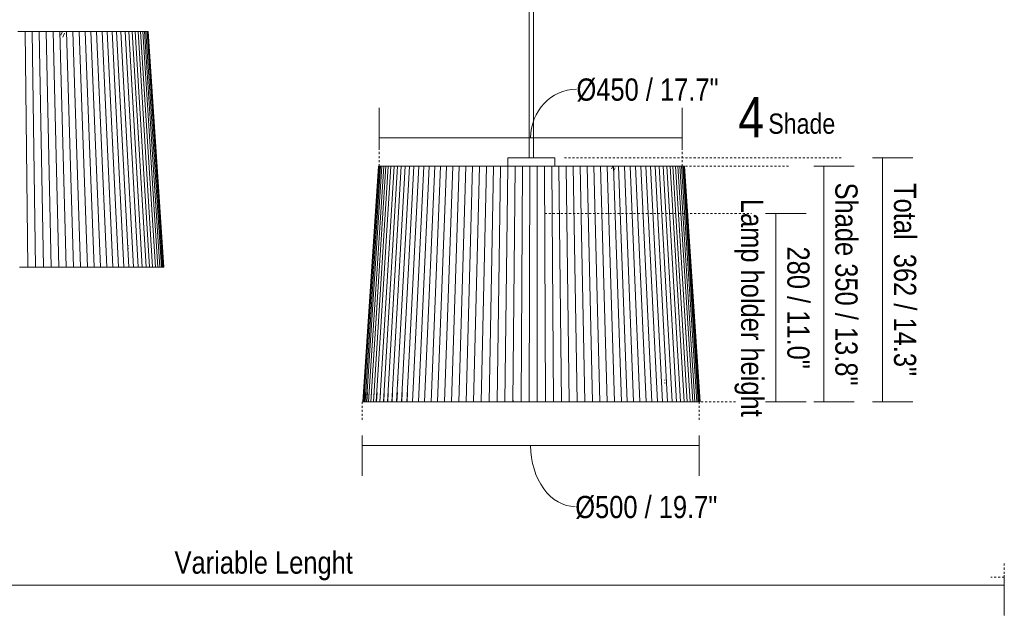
# Model space of a CAD drawing. Header units: millimetres. Extents: x 5395 to 9995, y 397 to 7363.
# Tile 2 of 8: x 6232 to 7694, y 397 to 1285. Entities that reach past the tile are written whole.
import ezdxf

# ---------------------------------------------------------------- set-up
doc = ezdxf.new("R2010")
doc.units = ezdxf.units.MM
doc.linetypes.add('Dash', pattern=[6, 3, -3])
doc.layers.add('A-ANNO-DIMS', color=7, linetype='Dash', lineweight=9, true_color=0xd2d2d2)
for name, color, linetype, lineweight in [('A-ANNO-DIMS-15', 7, 'Continuous', 9), ('E-LITE-EQPM', 7, 'Continuous', 20), ('G-ANNO-TEXT', 7, 'Continuous', 9)]:
    doc.layers.add(name, color=color, linetype=linetype, lineweight=lineweight)
doc.styles.add('Arial Narrow', font='ARIALN.TTF', dxfattribs={"height": 33})
doc.styles.add('Arial Narrow_1', font='ARIALN.TTF', dxfattribs={"height": 60})
doc.styles.add('Arial Narrow_2', font='ARIALN.TTF', dxfattribs={"height": 30})
doc.dimstyles.new('FARO_-_2_2mm_Arial_Narrow_mm_Inch_Left', dxfattribs={"dimscale": 304.8, "dimtxt": 33.773222, "dimasz": 0, "dimexe": 0.147638, "dimexo": 0.0625, "dimgap": 0.024606, "dimtad": 1, "dimdec": 0, "dimzin": 0, "dimdsep": 46, "dimtxsty": 'Arial Narrow', "dimblk1": 'NONE', "dimblk2": 'NONE', "dimsah": 1, "dimcen": 0.09, "dimadec": 0, "dimazin": 0, "dimtfac": 1, "dimtdec": 4, "dimtix": 1, "dimtmove": 0, "dimatfit": 3, "dimfxl": 0.049213, "dimfxlon": 1, "dimtvp": 1, "dimtolj": 1, "dimtzin": 0, "dimarcsym": 2})
doc.dimstyles.new('FARO_-_2_2mm_Arial_Narrow_mm_Inch_Right', dxfattribs={"dimscale": 304.8, "dimtxt": 33.773222, "dimasz": 0, "dimexe": 0.147638, "dimexo": 0.0625, "dimgap": 0.024606, "dimtad": 1, "dimdec": 0, "dimzin": 0, "dimdsep": 46, "dimtxsty": 'Arial Narrow', "dimblk1": 'NONE', "dimblk2": 'NONE', "dimsah": 1, "dimcen": 0.09, "dimadec": 0, "dimazin": 0, "dimtfac": 1, "dimtdec": 4, "dimtix": 1, "dimtmove": 0, "dimatfit": 3, "dimfxl": 0.049213, "dimfxlon": 1, "dimtvp": 1, "dimtolj": 1, "dimtzin": 0, "dimarcsym": 2})
doc.dimstyles.new('FARO_-_2_2mm_Arial_Narrow_mm_Inch_Right_1', dxfattribs={"dimscale": 304.8, "dimtxt": 33.773222, "dimasz": 0, "dimexe": 0.147638, "dimexo": 0.0625, "dimgap": 0.024606, "dimtad": 1, "dimdec": 0, "dimzin": 0, "dimdsep": 46, "dimtxsty": 'Arial Narrow', "dimblk1": 'NONE', "dimblk2": 'NONE', "dimsah": 1, "dimcen": 0.09, "dimadec": 0, "dimazin": 0, "dimtfac": 1, "dimtdec": 4, "dimtix": 1, "dimtmove": 1, "dimatfit": 3, "dimfxl": 0.049213, "dimfxlon": 1, "dimtvp": 1, "dimtolj": 1, "dimtzin": 0, "dimarcsym": 2})

# ---------------------------------------------------------------- blocks, each defined once
blk = doc.blocks.new('64314-3L   _Suspended_tensor - 64314-44-3L SAMBA Black_ribbon beige pendant lamp ø450-3L-719562-Alzado_PDF')
at = {"layer": 'E-LITE-EQPM', "lineweight": 9}
for p, q in [((6988.8, 1979.8), (6988.8, 1080)), ((6994.8, 1080), (6994.8, 1983.8)), ((6229.2, 1267.5), (6240, 1267.5)), ((6240, 1267.5), (6250.6, 1267.5)), ((6240, 1267.5), (6243.9, 917.5)), ((6250.6, 1267.5), (6261.1, 1267.5)), ((6250.6, 1267.5), (6255.6, 917.5)), ((6261.1, 1267.5), (6271.5, 1267.5)), ((6261.1, 1267.5), (6267.2, 917.5)), ((6271.5, 1267.5), (6281.7, 1267.5)), ((6271.5, 1267.5), (6278.7, 917.5)), ((6281.7, 1267.5), (6291.7, 1267.5)), ((6281.7, 1267.5), (6289.9, 917.5)), ((6291.7, 1267.5), (6301.5, 1267.5)), ((6291.7, 1267.5), (6301, 917.5)), ((6295.2, 1266.6), (6293.1, 1262.1)), ((6296.2, 1259.2), (6298.8, 1265)), ((6301.5, 1267.5), (6311, 1267.5)), ((6301.5, 1267.5), (6311.8, 917.5)), ((6311, 1267.5), (6320.3, 1267.5)), ((6311, 1267.5), (6322.3, 917.5)), ((6320.3, 1267.5), (6329.2, 1267.5)), ((6320.3, 1267.5), (6332.5, 917.5)), ((6329.2, 1267.5), (6337.9, 1267.5)), ((6329.2, 1267.5), (6342.4, 917.5)), ((6337.9, 1267.5), (6346.3, 1267.5)), ((6337.9, 1267.5), (6352, 917.5)), ((6346.3, 1267.5), (6354.3, 1267.5)), ((6346.3, 1267.5), (6361.2, 917.5)), ((6348.6, 1267.5), (6348.4, 1267.5)), ((6354.3, 1267.5), (6361.9, 1267.5)), ((6354.3, 1267.5), (6370.1, 917.5)), ((6356.5, 1267.5), (6356.3, 1267.5)), ((6361.9, 1267.5), (6369.1, 1267.5)), ((6361.9, 1267.5), (6378.5, 917.5)), ((6364, 1267.5), (6363.8, 1267.5)), ((6369.1, 1267.5), (6376, 1267.5)), ((6369.1, 1267.5), (6386.5, 917.5)), ((6371.1, 1267.5), (6370.9, 1267.5)), ((6376, 1267.5), (6382.4, 1267.5)), ((6376, 1267.5), (6394.1, 917.5)), ((6377.9, 1267.5), (6377.6, 1267.5)), ((6382.4, 1267.5), (6388.4, 1267.5)), ((6382.4, 1267.5), (6401.2, 917.5)), ((6384.2, 1267.5), (6384, 1267.5)), ((6388.4, 1267.5), (6394, 1267.5)), ((6388.4, 1267.5), (6407.9, 917.5)), ((6394, 1267.5), (6399.1, 1267.5)), ((6394, 1267.5), (6414, 917.5)), ((6399.1, 1267.5), (6403.7, 1267.5)), ((6399.1, 1267.5), (6419.7, 917.5)), ((6403.7, 1267.5), (6407.9, 1267.5)), ((6403.7, 1267.5), (6424.8, 917.5)), ((6407.9, 1267.5), (6411.6, 1267.5)), ((6407.9, 1267.5), (6429.4, 917.5)), ((6411.6, 1267.5), (6414.7, 1267.5)), ((6411.6, 1267.5), (6433.5, 917.5)), ((6414.7, 1267.5), (6417.4, 1267.5)), ((6414.7, 1267.5), (6437, 917.5)), ((6417.4, 1267.5), (6419.5, 1267.5)), ((6417.4, 1267.5), (6440, 917.5)), ((6419.5, 1267.5), (6421.2, 1267.5)), ((6419.5, 1267.5), (6442.4, 917.5)), ((6420.1, 1267.5), (6419.8, 1267.5)), ((6420.6, 1267.5), (6420.1, 1267.5)), ((6421.2, 1267.5), (6422.3, 1267.5)), ((6421.2, 1267.5), (6444.2, 917.5)), ((6421.8, 1267.5), (6421.6, 1267.5)), ((6422.3, 1267.5), (6422.9, 1267.5)), ((6422.3, 1267.5), (6445.5, 917.5)), ((6422.9, 1267.5), (6446.2, 917.5)), ((6423, 1267.5), (6446.3, 917.5)), ((6764.8, 1067.5), (6741.4, 717.5)), ((6765.3, 1067.5), (6742, 717.5)), ((6766.3, 1067.5), (6743.1, 717.5)), ((6767.9, 1067.5), (6744.8, 717.5)), ((6769.9, 1067.5), (6747, 717.5)), ((6772.5, 1067.5), (6749.8, 717.5)), ((6775.6, 1067.5), (6753.2, 717.5)), ((6779.2, 1067.5), (6757.2, 717.5)), ((6783.3, 1067.5), (6761.6, 717.5)), ((6764.8, 1067.5), (6765.3, 1067.5)), ((6765.1, 1067.5), (6764.8, 1067.5)), ((6765.1, 1067.5), (6765.3, 1067.5)), ((6765.3, 1067.5), (6765.7, 1067.5)), ((6765.6, 1067.5), (6765.3, 1067.5)), ((6765.6, 1067.5), (6766.3, 1067.5)), ((6766.3, 1067.5), (6766.7, 1067.5)), ((6766.6, 1067.5), (6766.4, 1067.5)), ((6787.9, 1067.5), (6766.6, 717.5)), ((6766.6, 1067.5), (6767.9, 1067.5)), ((6767.9, 1067.5), (6768.3, 1067.5)), ((6768.1, 1067.5), (6769.9, 1067.5)), ((6769.9, 1067.5), (6770.3, 1067.5)), ((6770.3, 1067.5), (6772.5, 1067.5)), ((6792.9, 1067.5), (6772.2, 717.5)), ((6772.5, 1067.5), (6772.9, 1067.5)), ((6772.9, 1067.5), (6775.6, 1067.5)), ((6775.6, 1067.5), (6776, 1067.5)), ((6776, 1067.5), (6779.2, 1067.5)), ((6798.4, 1067.5), (6778.2, 717.5)), ((6779.2, 1067.5), (6779.6, 1067.5)), ((6779.6, 1067.5), (6783.3, 1067.5)), ((6783.3, 1067.5), (6783.7, 1067.5)), ((6783.7, 1067.5), (6787.9, 1067.5)), ((6804.3, 1067.5), (6784.7, 717.5)), ((6787.9, 1067.5), (6788.2, 1067.5)), ((6788.2, 1067.5), (6792.9, 1067.5)), ((6810.7, 1067.5), (6791.7, 717.5)), ((6792.9, 1067.5), (6793.2, 1067.5)), ((6793.2, 1067.5), (6798.4, 1067.5)), ((6798.4, 1067.5), (6798.7, 1067.5)), ((6798.7, 1067.5), (6804.3, 1067.5)), ((6817.5, 1067.5), (6799.2, 717.5)), ((6804.3, 1067.5), (6804.6, 1067.5)), ((6804.6, 1067.5), (6810.7, 1067.5)), ((6824.7, 1067.5), (6807.1, 717.5)), ((6810.7, 1067.5), (6811, 1067.5)), ((6811, 1067.5), (6817.5, 1067.5)), ((6832.2, 1067.5), (6815.4, 717.5)), ((6817.5, 1067.5), (6817.8, 1067.5)), ((6817.8, 1067.5), (6824.7, 1067.5)), ((6840.2, 1067.5), (6824.1, 717.5)), ((6824.7, 1067.5), (6825, 1067.5)), ((6825, 1067.5), (6832.2, 1067.5)), ((6832.2, 1067.5), (6832.5, 1067.5)), ((6832.5, 1067.5), (6840.2, 1067.5)), ((6848.5, 1067.5), (6833.3, 717.5)), ((6840.2, 1067.5), (6840.4, 1067.5)), ((6840.4, 1067.5), (6848.5, 1067.5)), ((6857.1, 1067.5), (6842.8, 717.5)), ((6848.5, 1067.5), (6848.7, 1067.5)), ((6848.7, 1067.5), (6857.1, 1067.5)), ((6866, 1067.5), (6852.6, 717.5)), ((6857.1, 1067.5), (6857.3, 1067.5)), ((6857.3, 1067.5), (6866, 1067.5)), ((6875.2, 1067.5), (6862.7, 717.5)), ((6866, 1067.5), (6866.2, 1067.5)), ((6866.2, 1067.5), (6875.2, 1067.5)), ((6884.7, 1067.5), (6873.2, 717.5)), ((6875.2, 1067.5), (6875.5, 1067.5)), ((6875.5, 1067.5), (6884.7, 1067.5)), ((6894.5, 1067.5), (6883.9, 717.5)), ((6884.7, 1067.5), (6884.9, 1067.5)), ((6884.9, 1067.5), (6894.5, 1067.5)), ((6894.5, 1067.5), (6894.7, 1067.5)), ((6894.7, 1067.5), (6904.4, 1067.5)), ((6904.4, 1067.5), (6894.9, 717.5)), ((6904.4, 1067.5), (6914.6, 1067.5)), ((6914.6, 1067.5), (6906.1, 717.5)), ((6914.6, 1067.5), (6925, 1067.5)), ((6925, 1067.5), (6917.5, 717.5)), ((6925, 1067.5), (6935.4, 1067.5)), ((6935.4, 1067.5), (6929.1, 717.5)), ((6935.4, 1067.5), (6946.1, 1067.5)), ((6946.1, 1067.5), (6940.8, 717.5)), ((6946.1, 1067.5), (6956.8, 1067.5)), ((6956.8, 1067.5), (6952.6, 717.5)), ((6956.8, 1079.1), (6956.8, 1067.5)), ((6956.8, 1067.5), (6967.6, 1067.5)), ((6967.6, 1067.5), (6964.5, 717.5)), ((6967.6, 1067.5), (6978.5, 1067.5)), ((6978.5, 1067.5), (6976.5, 717.5)), ((6978.5, 1067.5), (6989.4, 1067.5)), ((6989.4, 1067.5), (6988.5, 717.5)), ((6989.4, 1067.5), (7000.3, 1067.5)), ((7000.3, 1067.5), (7011.2, 1067.5)), ((7000.3, 1067.5), (7000.6, 717.5)), ((7011.2, 1067.5), (7022, 1067.5)), ((7011.2, 1067.5), (7012.6, 717.5)), ((7022, 1067.5), (7032.8, 1067.5)), ((7022, 1067.5), (7024.5, 717.5)), ((7026.8, 1067.5), (7026.8, 1079.1)), ((7032.8, 1067.5), (7043.5, 1067.5)), ((7032.8, 1067.5), (7036.4, 717.5)), ((7043.5, 1067.5), (7054, 1067.5)), ((7043.5, 1067.5), (7048.2, 717.5)), ((7054, 1067.5), (7064.5, 1067.5)), ((7054, 1067.5), (7059.8, 717.5)), ((7064.5, 1067.5), (7074.7, 1067.5)), ((7064.5, 1067.5), (7071.3, 717.5)), ((7074.7, 1067.5), (7084.8, 1067.5)), ((7074.7, 1067.5), (7082.6, 717.5)), ((7084.8, 1067.5), (7094.6, 1067.5)), ((7084.8, 1067.5), (7093.7, 717.5)), ((7094.6, 1067.5), (7104.2, 1067.5)), ((7094.6, 1067.5), (7104.6, 717.5)), ((7104.2, 1067.5), (7113.6, 1067.5)), ((7104.2, 1067.5), (7115.2, 717.5)), ((7104.5, 1067.5), (7104.3, 1067.5)), ((7113.6, 1067.5), (7125.5, 717.5)), ((7113.6, 1067.5), (7121.2, 1067.5)), ((7121.2, 1067.5), (7130, 1067.5)), ((7121.2, 1067.5), (7133.9, 717.5)), ((7130, 1067.5), (7138.5, 1067.5)), ((7130, 1067.5), (7143.7, 717.5)), ((7131.6, 1067.5), (7131.5, 1067.5)), ((7138.5, 1067.5), (7146.6, 1067.5)), ((7138.5, 1067.5), (7153.1, 717.5)), ((7140.1, 1067.5), (7139.9, 1067.5)), ((7146.6, 1067.5), (7162.1, 717.5)), ((7146.8, 1067.5), (7154.4, 1067.5)), ((7148.2, 1067.5), (7148, 1067.5)), ((7154.4, 1067.5), (7161.9, 1067.5)), ((7154.4, 1067.5), (7170.7, 717.5)), ((7155.9, 1067.5), (7155.7, 1067.5)), ((7161.9, 1067.5), (7168.9, 1067.5)), ((7161.9, 1067.5), (7178.9, 717.5)), ((7163.3, 1067.5), (7163, 1067.5)), ((7168.9, 1067.5), (7175.5, 1067.5)), ((7168.9, 1067.5), (7186.7, 717.5)), ((7170.2, 1067.5), (7170, 1067.5)), ((7175.5, 1067.5), (7181.7, 1067.5)), ((7175.5, 1067.5), (7194, 717.5)), ((7176.8, 1067.5), (7176.5, 1067.5)), ((7181.7, 1067.5), (7187.5, 1067.5)), ((7181.7, 1067.5), (7200.9, 717.5)), ((7187.5, 1067.5), (7192.8, 1067.5)), ((7187.5, 1067.5), (7207.3, 717.5)), ((7192.8, 1067.5), (7197.7, 1067.5)), ((7192.8, 1067.5), (7213.2, 717.5)), ((7197.7, 1067.5), (7202, 1067.5)), ((7197.7, 1067.5), (7218.5, 717.5)), ((7202, 1067.5), (7205.9, 1067.5)), ((7202, 1067.5), (7223.4, 717.5)), ((7205.9, 1067.5), (7209.3, 1067.5)), ((7205.9, 1067.5), (7227.7, 717.5)), ((7209.3, 1067.5), (7212.2, 1067.5)), ((7209.3, 1067.5), (7231.5, 717.5)), ((7212.2, 1067.5), (7214.6, 1067.5)), ((7212.2, 1067.5), (7234.7, 717.5)), ((7214.6, 1067.5), (7216.5, 1067.5)), ((7214.6, 1067.5), (7237.4, 717.5)), ((7215, 1067.5), (7214.8, 1067.5)), ((7216.8, 1067.5), (7216.5, 1067.5)), ((7216.5, 1067.5), (7217.8, 1067.5)), ((7216.5, 1067.5), (7239.5, 717.5)), ((7217.3, 1067.5), (7216.8, 1067.5)), ((7217.8, 1067.5), (7218.7, 1067.5)), ((7217.8, 1067.5), (7241, 717.5)), ((7218.7, 1067.5), (7219, 1067.5)), ((7218.7, 1067.5), (7241.9, 717.5)), ((7219, 1067.5), (7242.3, 717.5)), ((7112.8, 1066.8), (7110.9, 1063.3)), ((7113.6, 1059.9), (7116.3, 1064.8)), ((6393.4, 945.5), (6393.8, 945.5)), ((6393.7, 949.5), (6393.5, 949.5)), ((6393.6, 949.5), (6393.8, 949.5)), ((6231.7, 917.3), (6243.4, 917.3)), ((6243.9, 917.5), (6232, 917.5)), ((6243.6, 917.4), (6243.4, 917.3)), ((6243.4, 917.3), (6255, 917.3)), ((6243.8, 917.5), (6243.6, 917.4)), ((6243.6, 917.4), (6243.9, 917.5)), ((6255.6, 917.5), (6243.9, 917.5)), ((6255.3, 917.4), (6255, 917.3)), ((6255, 917.3), (6266.5, 917.3)), ((6255.5, 917.5), (6255.3, 917.4)), ((6267.2, 917.5), (6255.6, 917.5)), ((6266.8, 917.4), (6266.5, 917.3)), ((6266.5, 917.3), (6277.8, 917.3)), ((6267.1, 917.5), (6266.8, 917.4)), ((6278.7, 917.5), (6267.2, 917.5)), ((6278.2, 917.4), (6277.8, 917.3)), ((6277.8, 917.3), (6288.9, 917.3)), ((6278.6, 917.5), (6278.2, 917.4)), ((6289.9, 917.5), (6278.7, 917.5)), ((6289.4, 917.4), (6289, 917.3)), ((6289, 917.3), (6299.8, 917.3)), ((6289.8, 917.5), (6289.4, 917.4)), ((6301, 917.5), (6289.9, 917.5)), ((6300.4, 917.4), (6299.9, 917.3)), ((6299.9, 917.3), (6310.5, 917.3)), ((6300.8, 917.5), (6300.4, 917.4)), ((6311.8, 917.5), (6301, 917.5)), ((6311.1, 917.4), (6310.6, 917.3)), ((6310.6, 917.3), (6320.9, 917.3)), ((6311.6, 917.5), (6311.1, 917.4)), ((6311.6, 917.5), (6311.8, 917.5)), ((6322.3, 917.5), (6311.8, 917.5)), ((6321.6, 917.4), (6321, 917.3)), ((6321, 917.3), (6331, 917.3)), ((6322.1, 917.5), (6321.6, 917.4)), ((6322.1, 917.5), (6322.3, 917.5)), ((6332.5, 917.5), (6322.3, 917.5)), ((6331.7, 917.4), (6331.2, 917.3)), ((6331.2, 917.3), (6340.9, 917.3)), ((6332.3, 917.5), (6331.7, 917.4)), ((6332.3, 917.5), (6332.5, 917.5)), ((6342.4, 917.5), (6332.5, 917.5)), ((6341.6, 917.4), (6341, 917.3)), ((6341, 917.3), (6350.3, 917.3)), ((6342.2, 917.5), (6341.6, 917.4)), ((6342.2, 917.5), (6342.4, 917.5)), ((6352, 917.5), (6342.4, 917.5)), ((6351.1, 917.4), (6350.5, 917.3)), ((6350.5, 917.3), (6359.4, 917.3)), ((6351.8, 917.5), (6351.1, 917.4)), ((6351.8, 917.5), (6352, 917.5)), ((6361.2, 917.5), (6352, 917.5)), ((6359.6, 917.3), (6359.4, 917.3)), ((6359.4, 917.3), (6359.6, 917.3)), ((6360.3, 917.4), (6359.6, 917.3)), ((6359.6, 917.3), (6368.2, 917.3)), ((6361, 917.5), (6360.3, 917.4)), ((6361, 917.5), (6361.2, 917.5)), ((6370.1, 917.5), (6361.2, 917.5)), ((6368.4, 917.3), (6368.2, 917.3)), ((6368.2, 917.3), (6368.4, 917.3)), ((6369.1, 917.4), (6368.4, 917.3)), ((6368.4, 917.3), (6376.5, 917.3)), ((6369.8, 917.5), (6369.1, 917.4)), ((6369.8, 917.5), (6370.1, 917.5)), ((6378.5, 917.5), (6370.1, 917.5)), ((6376.7, 917.3), (6376.5, 917.3)), ((6376.5, 917.3), (6376.7, 917.3)), ((6377.5, 917.4), (6376.7, 917.3)), ((6376.8, 917.3), (6384.4, 917.3)), ((6378.2, 917.5), (6377.5, 917.4)), ((6378.2, 917.5), (6378.5, 917.5)), ((6386.5, 917.5), (6378.5, 917.5)), ((6384.7, 917.3), (6384.4, 917.3)), ((6384.4, 917.3), (6384.7, 917.3)), ((6385.5, 917.4), (6384.7, 917.3)), ((6384.7, 917.3), (6391.9, 917.3)), ((6386.2, 917.5), (6385.5, 917.4)), ((6386.2, 917.5), (6386.5, 917.5)), ((6394.1, 917.5), (6386.5, 917.5)), ((6392.2, 917.3), (6391.9, 917.3)), ((6391.9, 917.3), (6392.2, 917.3)), ((6393, 917.4), (6392.2, 917.3)), ((6392.2, 917.3), (6399, 917.3)), ((6393.8, 917.5), (6393, 917.4)), ((6393, 917.4), (6394.1, 917.5)), ((6401.2, 917.5), (6394.1, 917.5)), ((6399.2, 917.3), (6399, 917.3)), ((6399, 917.3), (6399.2, 917.3)), ((6400.1, 917.4), (6399.2, 917.3)), ((6399.2, 917.3), (6405.5, 917.3)), ((6400.9, 917.5), (6400.1, 917.4)), ((6400.1, 917.4), (6401.2, 917.5)), ((6407.9, 917.5), (6401.2, 917.5)), ((6405.8, 917.3), (6405.5, 917.3)), ((6405.5, 917.3), (6405.8, 917.3)), ((6406.7, 917.4), (6405.8, 917.3)), ((6405.8, 917.3), (6411.6, 917.3)), ((6407.5, 917.5), (6406.7, 917.4)), ((6406.7, 917.4), (6407.9, 917.5)), ((6414, 917.5), (6407.9, 917.5)), ((6411.9, 917.3), (6411.6, 917.3)), ((6411.6, 917.3), (6411.9, 917.3)), ((6412.8, 917.4), (6411.9, 917.3)), ((6411.9, 917.3), (6417.2, 917.3)), ((6413.7, 917.5), (6412.8, 917.4)), ((6412.8, 917.4), (6414, 917.5)), ((6419.7, 917.5), (6414, 917.5)), ((6417.5, 917.3), (6417.2, 917.3)), ((6417.2, 917.3), (6417.5, 917.3)), ((6418.4, 917.4), (6417.5, 917.3)), ((6417.5, 917.3), (6422.3, 917.3)), ((6419.3, 917.5), (6418.4, 917.4)), ((6418.5, 917.4), (6419.7, 917.5)), ((6424.8, 917.5), (6419.7, 917.5)), ((6422.6, 917.3), (6422.3, 917.3)), ((6422.3, 917.3), (6422.6, 917.3)), ((6423.5, 917.4), (6422.6, 917.3)), ((6422.6, 917.3), (6426.9, 917.3)), ((6424.5, 917.5), (6423.5, 917.4)), ((6423.6, 917.4), (6424.8, 917.5)), ((6429.4, 917.5), (6424.8, 917.5)), ((6427.2, 917.3), (6426.9, 917.3)), ((6426.9, 917.3), (6427.2, 917.3)), ((6428.1, 917.4), (6427.2, 917.3)), ((6427.2, 917.3), (6430.9, 917.3)), ((6429.1, 917.5), (6428.1, 917.4)), ((6428.1, 917.4), (6429.4, 917.5)), ((6433.5, 917.5), (6429.4, 917.5)), ((6431.2, 917.3), (6430.9, 917.3)), ((6430.9, 917.3), (6431.2, 917.3)), ((6432.2, 917.4), (6431.2, 917.3)), ((6431.2, 917.3), (6434.4, 917.3)), ((6433.1, 917.5), (6432.2, 917.4)), ((6432.2, 917.4), (6433.5, 917.5)), ((6437, 917.5), (6433.5, 917.5)), ((6434.6, 917.3), (6434.4, 917.3)), ((6434.4, 917.3), (6434.6, 917.3)), ((6435.7, 917.4), (6434.7, 917.3)), ((6434.7, 917.3), (6437.3, 917.3)), ((6436.7, 917.5), (6435.7, 917.4)), ((6435.7, 917.4), (6437, 917.5)), ((6440, 917.5), (6437, 917.5)), ((6437.7, 917.3), (6437.3, 917.3)), ((6437.3, 917.3), (6437.7, 917.3)), ((6438.6, 917.4), (6437.7, 917.3)), ((6437.7, 917.3), (6439.7, 917.3)), ((6439.6, 917.5), (6438.6, 917.4)), ((6438.6, 917.4), (6440, 917.5)), ((6440.4, 917.3), (6439.7, 917.3)), ((6439.7, 917.3), (6440, 917.3)), ((6442.4, 917.5), (6440, 917.5)), ((6441, 917.4), (6440, 917.3)), ((6440, 917.3), (6441.5, 917.3)), ((6442, 917.5), (6441, 917.4)), ((6441, 917.4), (6442.4, 917.5)), ((6442, 917.3), (6441.5, 917.3)), ((6441.5, 917.3), (6441.9, 917.3)), ((6442.9, 917.4), (6441.9, 917.3)), ((6441.9, 917.3), (6442.7, 917.3)), ((6443.1, 917.3), (6442, 917.3)), ((6444.2, 917.5), (6442.4, 917.5)), ((6442.7, 917.3), (6443.1, 917.3)), ((6443.9, 917.5), (6442.9, 917.4)), ((6442.9, 917.4), (6444.2, 917.5)), ((6444.1, 917.4), (6443.1, 917.3)), ((6443.5, 917.3), (6443.1, 917.3)), ((6443.1, 917.3), (6443.4, 917.3)), ((6443.8, 917.3), (6443.5, 917.3)), ((6445.1, 917.5), (6444.1, 917.4)), ((6444.1, 917.4), (6445.5, 917.5)), ((6445.5, 917.5), (6444.2, 917.5)), ((6446.2, 917.5), (6445.5, 917.5)), ((6794.3, 749.5), (6793.9, 749.5)), ((7189.4, 749.5), (7189.8, 749.5)), ((7189.7, 749.5), (7189.5, 749.5)), ((6742.7, 731.3), (6741.8, 717.5)), ((6743.3, 731.3), (6742.4, 717.5)), ((6744.4, 731.3), (6743.5, 717.5)), ((6746.1, 731.3), (6745.2, 717.5)), ((6748.3, 731.3), (6747.4, 717.5)), ((6751.1, 731.3), (6750.2, 717.5)), ((6754.5, 731.3), (6753.6, 717.5)), ((6758.4, 731.3), (6757.5, 717.5)), ((6762.8, 731.3), (6762, 717.5)), ((6767.8, 731.3), (6767, 717.5)), ((6773.3, 731.3), (6772.5, 717.5)), ((6779.3, 731.3), (6778.5, 717.5)), ((6785.8, 731.3), (6785, 717.5)), ((6792.8, 731.3), (6792, 717.5)), ((6794.2, 745.5), (6794, 745.5)), ((6794, 745.5), (6794.2, 745.5)), ((6800.2, 731.3), (6799.5, 717.5)), ((6808, 731.3), (6807.4, 717.5)), ((7189.3, 745.5), (7189.8, 745.5)), ((6742, 717.5), (6741.4, 717.5)), ((6742, 717.5), (6741.8, 717.5)), ((6743.4, 717.4), (6742, 717.5)), ((6743.1, 717.5), (6742.4, 717.5)), ((6742.4, 717.5), (6743.4, 717.4)), ((6744.5, 717.4), (6743.1, 717.5)), ((6744.8, 717.3), (6743.4, 717.4)), ((6744.8, 717.5), (6743.5, 717.5)), ((6743.5, 717.5), (6744.5, 717.4)), ((6743.8, 717.3), (6744.8, 717.3)), ((6744.3, 717.3), (6745.5, 717.3)), ((6744.4, 717.3), (6744.3, 717.3)), ((6745.9, 717.3), (6744.5, 717.4)), ((6746.1, 717.4), (6744.8, 717.5)), ((6745.5, 717.3), (6744.9, 717.3)), ((6747, 717.5), (6745.2, 717.5)), ((6745.2, 717.5), (6746.1, 717.4)), ((6745.5, 717.3), (6747.1, 717.3)), ((6747.5, 717.3), (6746.1, 717.4)), ((6748.4, 717.4), (6747, 717.5)), ((6749.8, 717.5), (6747.4, 717.5)), ((6747.4, 717.5), (6748.4, 717.4)), ((6747.5, 717.3), (6749.4, 717.3)), ((6747.8, 717.3), (6747.5, 717.3)), ((6749.8, 717.3), (6748.4, 717.4)), ((6751.2, 717.4), (6749.8, 717.5)), ((6749.8, 717.3), (6752.2, 717.3)), ((6750.1, 717.3), (6749.8, 717.3)), ((6753.2, 717.5), (6750.2, 717.5)), ((6750.2, 717.5), (6751.2, 717.4)), ((6752.6, 717.3), (6751.2, 717.4)), ((6752.2, 717.3), (6752.2, 717.3)), ((6752.6, 717.3), (6755.5, 717.3)), ((6752.9, 717.3), (6752.6, 717.3)), ((6754.6, 717.4), (6753.2, 717.5)), ((6757.2, 717.5), (6753.6, 717.5)), ((6753.6, 717.5), (6754.6, 717.4)), ((6755.9, 717.3), (6754.6, 717.4)), ((6755.9, 717.3), (6759.4, 717.3)), ((6756.4, 717.3), (6755.9, 717.3)), ((6758.5, 717.4), (6757.2, 717.5)), ((6761.6, 717.5), (6757.5, 717.5)), ((6757.5, 717.5), (6758.5, 717.4)), ((6759.8, 717.3), (6758.5, 717.4)), ((6759.8, 717.3), (6763.8, 717.3)), ((6760.3, 717.3), (6759.8, 717.3)), ((6762.9, 717.4), (6761.6, 717.5)), ((6766.6, 717.5), (6762, 717.5)), ((6762, 717.5), (6762.9, 717.4)), ((6764.2, 717.3), (6762.9, 717.4)), ((6764.2, 717.3), (6768.8, 717.3)), ((6764.8, 717.3), (6764.4, 717.3)), ((6767.9, 717.4), (6766.6, 717.5)), ((6772.2, 717.5), (6767, 717.5)), ((6767, 717.5), (6767.9, 717.4)), ((6769.2, 717.3), (6767.9, 717.4)), ((6769.2, 717.3), (6774.2, 717.3)), ((6769.8, 717.3), (6769.5, 717.3)), ((6773.4, 717.4), (6772.2, 717.5)), ((6778.2, 717.5), (6772.5, 717.5)), ((6772.5, 717.5), (6773.4, 717.4)), ((6774.6, 717.3), (6773.4, 717.4)), ((6774.6, 717.3), (6780.2, 717.3)), ((6775.3, 717.3), (6775, 717.3)), ((6779.4, 717.4), (6778.2, 717.5)), ((6784.7, 717.5), (6778.5, 717.5)), ((6778.5, 717.5), (6779.4, 717.4)), ((6780.6, 717.3), (6779.4, 717.4)), ((6780.6, 717.3), (6786.7, 717.3)), ((6781.4, 717.3), (6781.1, 717.3)), ((6785.9, 717.4), (6784.7, 717.5)), ((6791.7, 717.5), (6785, 717.5)), ((6785, 717.5), (6785.9, 717.4)), ((6787.1, 717.3), (6785.9, 717.4)), ((6787.1, 717.3), (6793.6, 717.3)), ((6787.9, 717.3), (6787.6, 717.3)), ((6792.8, 717.4), (6791.7, 717.5)), ((6799.2, 717.5), (6792, 717.5)), ((6792, 717.5), (6792.8, 717.4)), ((6794, 717.3), (6792.8, 717.4)), ((6794, 717.3), (6801, 717.3)), ((6794.9, 717.3), (6794.6, 717.3)), ((6800.3, 717.4), (6799.2, 717.5)), ((6807.1, 717.5), (6799.5, 717.5)), ((6801.4, 717.3), (6800.3, 717.4)), ((6801.4, 717.3), (6808.8, 717.3)), ((6802.3, 717.3), (6802, 717.3)), ((6808.1, 717.4), (6807.1, 717.5)), ((6815.4, 717.5), (6807.4, 717.5)), ((6809.2, 717.3), (6808.1, 717.4)), ((6809.2, 717.3), (6817.1, 717.3)), ((6810.2, 717.3), (6809.9, 717.3)), ((6816.4, 717.4), (6815.4, 717.5)), ((6824.1, 717.5), (6815.7, 717.5)), ((6817.4, 717.3), (6816.4, 717.4)), ((6817.4, 717.3), (6825.7, 717.3)), ((6818.4, 717.3), (6818.2, 717.3)), ((6825.1, 717.4), (6824.1, 717.5)), ((6833.3, 717.5), (6824.4, 717.5)), ((6826.1, 717.3), (6825.1, 717.4)), ((6826.1, 717.3), (6834.8, 717.3)), ((6827.1, 717.3), (6826.9, 717.3)), ((6834.2, 717.4), (6833.3, 717.5)), ((6842.8, 717.5), (6833.5, 717.5)), ((6835.1, 717.3), (6834.2, 717.4)), ((6835.1, 717.3), (6844.2, 717.3)), ((6836.2, 717.3), (6836, 717.3)), ((6843.6, 717.4), (6842.8, 717.5)), ((6852.6, 717.5), (6843, 717.5)), ((6844.5, 717.3), (6843.6, 717.4)), ((6844.5, 717.3), (6853.9, 717.3)), ((6845.6, 717.3), (6845.4, 717.3)), ((6853.4, 717.4), (6852.6, 717.5)), ((6862.7, 717.5), (6852.8, 717.5)), ((6854.2, 717.3), (6853.4, 717.4)), ((6854.2, 717.3), (6864, 717.3)), ((6855.4, 717.3), (6855.2, 717.3)), ((6863.5, 717.4), (6862.7, 717.5)), ((6873.2, 717.5), (6863, 717.5)), ((6864.2, 717.3), (6863.5, 717.4)), ((6864.2, 717.3), (6874.3, 717.3)), ((6873.9, 717.4), (6873.2, 717.5)), ((6883.9, 717.5), (6873.4, 717.5)), ((6874.6, 717.3), (6873.9, 717.4)), ((6874.6, 717.3), (6884.9, 717.3)), ((6884.6, 717.4), (6883.9, 717.5)), ((6894.9, 717.5), (6884.1, 717.5)), ((6885.2, 717.3), (6884.6, 717.4)), ((6885.2, 717.3), (6895.8, 717.3)), ((6895.5, 717.4), (6894.9, 717.5)), ((6906.1, 717.5), (6895.1, 717.5)), ((6896, 717.3), (6895.5, 717.4)), ((6895.8, 717.3), (6906.9, 717.3)), ((6906.6, 717.4), (6906.1, 717.5)), ((6917.5, 717.5), (6906.3, 717.5)), ((6907.1, 717.3), (6906.6, 717.4)), ((6907.1, 717.3), (6918.2, 717.3)), ((6917.9, 717.4), (6917.5, 717.5)), ((6929.1, 717.5), (6917.6, 717.5)), ((6918.4, 717.3), (6917.9, 717.4)), ((6918.4, 717.3), (6929.6, 717.3)), ((6929.4, 717.4), (6929.1, 717.5)), ((6940.8, 717.5), (6929.2, 717.5)), ((6929.8, 717.3), (6929.4, 717.4)), ((6929.8, 717.3), (6941.2, 717.3)), ((6941.1, 717.4), (6940.8, 717.5)), ((6952.6, 717.5), (6940.9, 717.5)), ((6941.4, 717.3), (6941.1, 717.4)), ((6941.4, 717.3), (6952.9, 717.3)), ((6952.9, 717.4), (6952.6, 717.5)), ((6964.5, 717.5), (6952.7, 717.5)), ((6953.1, 717.3), (6952.9, 717.4)), ((6953.1, 717.3), (6964.8, 717.3)), ((6964.7, 717.4), (6964.5, 717.5)), ((6964.6, 720), (6964.6, 717.5)), ((6976.5, 717.5), (6964.6, 717.5)), ((6964.9, 717.3), (6964.7, 717.4)), ((6964.9, 717.3), (6976.6, 717.3)), ((6988.5, 717.5), (6976.5, 717.5)), ((6976.6, 717.4), (6976.5, 717.5)), ((6976.7, 717.3), (6976.6, 717.4)), ((6976.7, 717.3), (6988.5, 717.3)), ((7000.6, 717.5), (6988.5, 717.5)), ((6988.6, 717.4), (6988.5, 717.5)), ((6988.6, 717.3), (6988.6, 717.4)), ((6988.6, 717.3), (7000.4, 717.3)), ((7000.5, 717.4), (7000.4, 717.3)), ((7000.6, 717.5), (7000.5, 717.4)), ((7000.5, 717.3), (7012.4, 717.3)), ((7012.6, 717.5), (7000.6, 717.5)), ((7012.4, 717.4), (7012.3, 717.3)), ((7012.5, 717.5), (7012.4, 717.4)), ((7012.4, 717.3), (7024.2, 717.3)), ((7024.5, 717.5), (7012.6, 717.5)), ((7024.3, 717.4), (7024.2, 717.3)), ((7024.2, 717.3), (7035.9, 717.3)), ((7024.5, 717.5), (7024.3, 717.4)), ((7024.4, 717.4), (7024.5, 717.5)), ((7036.4, 717.5), (7024.5, 717.5)), ((7036.1, 717.4), (7035.9, 717.3)), ((7036, 717.3), (7047.6, 717.3)), ((7036.3, 717.5), (7036.1, 717.4)), ((7036.2, 717.4), (7036.4, 717.5)), ((7048.2, 717.5), (7036.4, 717.5)), ((7047.9, 717.4), (7047.6, 717.3)), ((7047.6, 717.3), (7059.1, 717.3)), ((7048.1, 717.5), (7047.9, 717.4)), ((7059.8, 717.5), (7048.2, 717.5)), ((7059.4, 717.4), (7059.2, 717.3)), ((7059.2, 717.3), (7070.5, 717.3)), ((7059.7, 717.5), (7059.4, 717.4)), ((7071.3, 717.5), (7059.8, 717.5)), ((7070.9, 717.4), (7070.5, 717.3)), ((7070.5, 717.3), (7081.7, 717.3)), ((7071.2, 717.5), (7070.9, 717.4)), ((7082.6, 717.5), (7071.3, 717.5)), ((7082.1, 717.4), (7081.7, 717.3)), ((7081.7, 717.3), (7092.7, 717.3)), ((7082.5, 717.5), (7082.1, 717.4)), ((7093.7, 717.5), (7082.6, 717.5)), ((7093.2, 717.4), (7092.7, 717.3)), ((7092.7, 717.3), (7103.4, 717.3)), ((7093.6, 717.5), (7093.2, 717.4)), ((7104.6, 717.5), (7093.7, 717.5)), ((7104, 717.4), (7103.5, 717.3)), ((7103.5, 717.3), (7113.9, 717.3)), ((7104.4, 717.5), (7104, 717.4)), ((7115.2, 717.5), (7104.6, 717.5)), ((7114.5, 717.4), (7114, 717.3)), ((7114, 717.3), (7124.1, 717.3)), ((7115, 717.5), (7114.5, 717.4)), ((7115, 717.5), (7115.2, 717.5)), ((7125.5, 717.5), (7115.2, 717.5)), ((7123.1, 717.4), (7122.6, 717.3)), ((7123.7, 717.5), (7123.1, 717.4)), ((7124.1, 717.3), (7124.8, 717.4)), ((7124.1, 717.3), (7132.4, 717.3)), ((7124.8, 717.4), (7125.5, 717.5)), ((7133.9, 717.5), (7125.5, 717.5)), ((7133.1, 717.4), (7132.6, 717.3)), ((7132.6, 717.3), (7142, 717.3)), ((7133.7, 717.5), (7133.1, 717.4)), ((7133.7, 717.5), (7133.9, 717.5)), ((7143.7, 717.5), (7133.9, 717.5)), ((7142.8, 717.4), (7142.2, 717.3)), ((7142.2, 717.3), (7151.3, 717.3)), ((7143.4, 717.5), (7142.8, 717.4)), ((7143.4, 717.5), (7143.7, 717.5)), ((7153.1, 717.5), (7143.7, 717.5)), ((7151.5, 717.3), (7151.3, 717.3)), ((7151.3, 717.3), (7151.5, 717.3)), ((7152.2, 717.4), (7151.5, 717.3)), ((7151.5, 717.3), (7160.2, 717.3)), ((7152.8, 717.5), (7152.2, 717.4)), ((7152.8, 717.5), (7153.1, 717.5)), ((7162.1, 717.5), (7153.1, 717.5)), ((7160.4, 717.3), (7160.2, 717.3)), ((7160.2, 717.3), (7160.4, 717.3)), ((7161.1, 717.4), (7160.4, 717.3)), ((7160.4, 717.3), (7168.8, 717.3)), ((7161.8, 717.5), (7161.1, 717.4)), ((7161.8, 717.5), (7162.1, 717.5)), ((7170.7, 717.5), (7162.1, 717.5)), ((7169, 717.3), (7168.8, 717.3)), ((7168.8, 717.3), (7169, 717.3)), ((7169.7, 717.4), (7169, 717.3)), ((7169, 717.3), (7176.9, 717.3)), ((7170.4, 717.5), (7169.7, 717.4)), ((7170.4, 717.5), (7170.7, 717.5)), ((7178.9, 717.5), (7170.7, 717.5)), ((7177.1, 717.3), (7176.9, 717.3)), ((7176.9, 717.3), (7177.1, 717.3)), ((7177.9, 717.4), (7177.1, 717.3)), ((7177.1, 717.3), (7184.6, 717.3)), ((7178.6, 717.5), (7177.9, 717.4)), ((7178.6, 717.5), (7178.9, 717.5)), ((7186.7, 717.5), (7178.9, 717.5)), ((7184.8, 717.3), (7184.6, 717.3)), ((7184.6, 717.3), (7184.8, 717.3)), ((7185.6, 717.4), (7184.8, 717.3)), ((7184.8, 717.3), (7191.8, 717.3)), ((7186.4, 717.5), (7185.6, 717.4)), ((7186.4, 717.5), (7186.7, 717.5)), ((7194, 717.5), (7186.7, 717.5)), ((7192.1, 717.3), (7191.8, 717.3)), ((7191.8, 717.3), (7192.1, 717.3)), ((7192.9, 717.4), (7192.1, 717.3)), ((7192.1, 717.3), (7198.6, 717.3)), ((7193.7, 717.5), (7192.9, 717.4)), ((7192.9, 717.4), (7194, 717.5)), ((7200.9, 717.5), (7194, 717.5)), ((7198.9, 717.3), (7198.6, 717.3)), ((7198.6, 717.3), (7198.9, 717.3)), ((7199.7, 717.4), (7198.9, 717.3)), ((7198.9, 717.3), (7204.9, 717.3)), ((7200.6, 717.5), (7199.7, 717.4)), ((7199.7, 717.4), (7200.9, 717.5)), ((7207.3, 717.5), (7200.9, 717.5)), ((7205.2, 717.3), (7204.9, 717.3)), ((7204.9, 717.3), (7205.2, 717.3)), ((7206.1, 717.4), (7205.2, 717.3)), ((7205.2, 717.3), (7210.7, 717.3)), ((7206.9, 717.5), (7206.1, 717.4)), ((7206.1, 717.4), (7207.3, 717.5)), ((7213.2, 717.5), (7207.3, 717.5)), ((7211, 717.3), (7210.7, 717.3)), ((7210.7, 717.3), (7211, 717.3)), ((7211.9, 717.4), (7211, 717.3)), ((7211, 717.3), (7216, 717.3)), ((7212.8, 717.5), (7211.9, 717.4)), ((7211.9, 717.4), (7213.2, 717.5)), ((7218.5, 717.5), (7213.2, 717.5)), ((7216.4, 717.3), (7216, 717.3)), ((7216, 717.3), (7216.4, 717.3)), ((7217.3, 717.4), (7216.4, 717.3)), ((7216.4, 717.3), (7220.8, 717.3)), ((7218.2, 717.5), (7217.3, 717.4)), ((7217.3, 717.4), (7218.5, 717.5)), ((7223.4, 717.5), (7218.5, 717.5)), ((7221.2, 717.3), (7220.8, 717.3)), ((7220.8, 717.3), (7221.2, 717.3)), ((7222.1, 717.4), (7221.2, 717.3)), ((7221.2, 717.3), (7225.1, 717.3)), ((7223, 717.5), (7222.1, 717.4)), ((7222.1, 717.4), (7223.4, 717.5)), ((7227.7, 717.5), (7223.4, 717.5)), ((7225.4, 717.3), (7225.1, 717.3)), ((7225.1, 717.3), (7225.4, 717.3)), ((7226.4, 717.4), (7225.4, 717.3)), ((7225.4, 717.3), (7228.8, 717.3)), ((7227.3, 717.5), (7226.4, 717.4)), ((7226.4, 717.4), (7227.7, 717.5)), ((7231.5, 717.5), (7227.7, 717.5)), ((7229.2, 717.3), (7228.8, 717.3)), ((7228.8, 717.3), (7229.2, 717.3)), ((7230.1, 717.4), (7229.2, 717.3)), ((7229.2, 717.3), (7232, 717.3)), ((7231.1, 717.5), (7230.1, 717.4)), ((7230.1, 717.4), (7231.5, 717.5)), ((7234.7, 717.5), (7231.5, 717.5)), ((7232.4, 717.3), (7232, 717.3)), ((7232, 717.3), (7232.4, 717.3)), ((7233.3, 717.4), (7232.4, 717.3)), ((7232.4, 717.3), (7234.6, 717.3)), ((7234.3, 717.5), (7233.3, 717.4)), ((7233.4, 717.4), (7234.7, 717.5)), ((7235, 717.3), (7234.6, 717.3)), ((7234.6, 717.3), (7235, 717.3)), ((7237.4, 717.5), (7234.7, 717.5)), ((7236, 717.4), (7235, 717.3)), ((7235, 717.3), (7236.7, 717.3)), ((7237, 717.5), (7236, 717.4)), ((7236, 717.4), (7237.4, 717.5)), ((7237.2, 717.3), (7236.7, 717.3)), ((7236.7, 717.3), (7237.1, 717.3)), ((7238.1, 717.4), (7237.1, 717.3)), ((7237.1, 717.3), (7238.2, 717.3)), ((7239.5, 717.5), (7237.4, 717.5)), ((7239.1, 717.5), (7238.1, 717.4)), ((7238.1, 717.4), (7239.5, 717.5)), ((7238.5, 717.3), (7238.2, 717.3)), ((7238.2, 717.3), (7238.6, 717.3)), ((7239.3, 717.3), (7238.5, 717.3)), ((7239.6, 717.4), (7238.6, 717.3)), ((7238.6, 717.3), (7239.1, 717.3)), ((7239.1, 717.3), (7239.5, 717.3)), ((7239.5, 717.3), (7239.3, 717.3)), ((7241, 717.5), (7239.5, 717.5)), ((7240.5, 717.4), (7239.5, 717.3)), ((7239.5, 717.3), (7239.5, 717.3)), ((7240.6, 717.5), (7239.6, 717.4)), ((7239.6, 717.4), (7241, 717.5)), ((7241.5, 717.5), (7240.5, 717.4)), ((7240.5, 717.4), (7241.9, 717.5)), ((7241.9, 717.5), (7241, 717.5)), ((7242.3, 717.5), (7241.9, 717.5))]:
    blk.add_line(p, q, dxfattribs=at)
at = {"layer": 'E-LITE-EQPM', "lineweight": 9, "flags": 128}
for points in [[(6956.8, 1079.1), (6956.8, 1079.1), (6956.8, 1079.1), (6956.8, 1079.2), (6956.9, 1079.2), (6956.9, 1079.2), (6956.9, 1079.3), (6956.9, 1079.3), (6956.9, 1079.4), (6956.9, 1079.4), (6956.9, 1079.4), (6956.9, 1079.5), (6956.9, 1079.5), (6957, 1079.5), (6957, 1079.6), (6957, 1079.6), (6957, 1079.6), (6957.1, 1079.6), (6957.1, 1079.7), (6957.1, 1079.7), (6957.1, 1079.7), (6957.2, 1079.8), (6957.2, 1079.8), (6957.2, 1079.8), (6957.2, 1079.8), (6957.3, 1079.8), (6957.3, 1079.9), (6957.3, 1079.9), (6957.4, 1079.9), (6957.4, 1079.9), (6957.4, 1079.9), (6957.5, 1079.9), (6957.5, 1080), (6957.6, 1080), (6957.6, 1080), (6957.6, 1080), (6957.7, 1080), (6957.7, 1080), (6957.7, 1080), (6957.8, 1080), (6957.8, 1080)], [(7024.2, 1080), (7023.8, 1080), (7023.3, 1080), (7022.7, 1080), (7022.1, 1080), (7021.5, 1080), (7020.8, 1080), (7020, 1080), (7019.2, 1080), (7018.4, 1080), (7017.5, 1080), (7016.6, 1080), (7015.7, 1080), (7014.7, 1080), (7013.6, 1080), (7012.6, 1080), (7011.5, 1080), (7010.4, 1080), (7009.2, 1080), (7008, 1080), (7006.8, 1080), (7005.6, 1080), (7004.3, 1080), (7003, 1080), (7001.7, 1080), (7000.4, 1080), (6999.1, 1080), (6997.8, 1080), (6996.4, 1080), (6995.1, 1080), (6993.7, 1080), (6992.3, 1080), (6991, 1080), (6989.6, 1080), (6988.3, 1080), (6986.9, 1080), (6985.6, 1080), (6984.2, 1080), (6982.9, 1080), (6981.6, 1080), (6980.3, 1080), (6979, 1080), (6977.8, 1080), (6976.6, 1080), (6975.4, 1080), (6974.2, 1080), (6973, 1080), (6971.9, 1080), (6970.8, 1080), (6969.8, 1080), (6968.8, 1080), (6967.8, 1080), (6966.8, 1080), (6965.9, 1080), (6965.1, 1080), (6964.2, 1080), (6963.5, 1080), (6962.7, 1080), (6962, 1080), (6961.4, 1080), (6960.8, 1080), (6960.3, 1080), (6959.8, 1080), (6959.4, 1080), (6959, 1080), (6958.7, 1080), (6958.4, 1080), (6958.1, 1080), (6958, 1080), (6957.9, 1080), (6957.8, 1080), (6957.8, 1080)], [(6957.8, 1080), (6957.8, 1080), (6957.9, 1080), (6958, 1080), (6958.2, 1080), (6958.5, 1080), (6958.8, 1080), (6959.1, 1080), (6959.5, 1080)], [(7025.9, 1080), (7025.9, 1080), (7025.8, 1080), (7025.6, 1080), (7025.5, 1080), (7025.2, 1080), (7024.9, 1080), (7024.6, 1080), (7024.2, 1080)], [(7024.3, 1080), (7024.7, 1080), (7025, 1080), (7025.3, 1080), (7025.5, 1080), (7025.7, 1080), (7025.8, 1080), (7025.9, 1080), (7025.9, 1080)], [(7025.9, 1080), (7025.9, 1080), (7026, 1080), (7026, 1080), (7026, 1080), (7026.1, 1080), (7026.1, 1080), (7026.2, 1080), (7026.2, 1080), (7026.2, 1079.9), (7026.3, 1079.9), (7026.3, 1079.9), (7026.3, 1079.9), (7026.4, 1079.9), (7026.4, 1079.9), (7026.4, 1079.8), (7026.5, 1079.8), (7026.5, 1079.8), (7026.5, 1079.8), (7026.5, 1079.7), (7026.6, 1079.7), (7026.6, 1079.7), (7026.6, 1079.7), (7026.6, 1079.6), (7026.7, 1079.6), (7026.7, 1079.6), (7026.7, 1079.5), (7026.7, 1079.5), (7026.7, 1079.5), (7026.8, 1079.4), (7026.8, 1079.4), (7026.8, 1079.4), (7026.8, 1079.3), (7026.8, 1079.3), (7026.8, 1079.3), (7026.8, 1079.2), (7026.8, 1079.2), (7026.8, 1079.1), (7026.8, 1079.1), (7026.8, 1079.1), (7026.8, 1079.1)], [(6393.9, 949.5), (6394, 949.4), (6394, 949.4), (6394.1, 949.4), (6394.2, 949.4), (6394.3, 949.4), (6394.3, 949.4)], [(6394.3, 945.5), (6394.2, 945.5), (6394.1, 945.5), (6394.1, 945.5), (6394, 945.5), (6393.9, 945.5), (6393.9, 945.5)], [(6394.3, 945.3), (6394.2, 945.3), (6394.1, 945.3), (6394.1, 945.2)], [(6793.4, 749.4), (6793.5, 749.4), (6793.6, 749.4), (6793.7, 749.4), (6793.8, 749.4), (6793.8, 749.5), (6793.9, 749.5)], [(7189.8, 749.5), (7189.9, 749.4), (7190, 749.4), (7190.1, 749.4), (7190.2, 749.4), (7190.2, 749.4), (7190.3, 749.4)], [(6793.9, 745.5), (6793.8, 745.5), (6793.7, 745.5), (6793.6, 745.5), (6793.5, 745.5), (6793.5, 745.5), (6793.4, 745.5)], [(6793.7, 745.2), (6793.6, 745.3), (6793.5, 745.3), (6793.4, 745.3)], [(7190.3, 745.5), (7190.2, 745.5), (7190.1, 745.5), (7190, 745.5), (7189.9, 745.5), (7189.9, 745.5), (7189.8, 745.5)], [(7190.3, 745.3), (7190.2, 745.3), (7190.1, 745.3), (7190, 745.2)]]:
    blk.add_lwpolyline(points, dxfattribs=at)
blk = doc.blocks.new('DIMBLOCK1-Alzado_PDF')
at = {"layer": 'A-ANNO-DIMS-15', "color": 251, "true_color": 0x5b5b5b}
for p, q in [((5494.1, 460.2), (5494.1, 400.2)), ((5494.1, 445.2), (5494.1, 460.2)), ((7694.1, 460.2), (7694.1, 400.2)), ((7694.1, 445.2), (7694.1, 460.2)), ((5494.1, 445.2), (7694.1, 445.2))]:
    blk.add_line(p, q, dxfattribs=at)
at = {"layer": 'A-ANNO-DIMS-15', "color": 0, "insert": (6462, 495.3), "char_height": 33, "width": 317.147, "attachment_point": 1, "line_spacing_factor": 0.974696, "style": 'Arial Narrow'}
blk.add_mtext('Variable Lenght', dxfattribs=at)
blk = doc.blocks.new('_None')
blk = doc.blocks.new('DIMBLOCK3-Alzado_PDF')
at = {"layer": 'A-ANNO-DIMS-15', "color": 251, "true_color": 0x5b5b5b}
for p, q in [((7411.1, 1067.5), (7471.1, 1067.5)), ((7426.1, 1067.5), (7411.1, 1067.5)), ((7426.1, 717.5), (7426.1, 1067.5)), ((7411.1, 717.5), (7471.1, 717.5)), ((7426.1, 717.5), (7411.1, 717.5))]:
    blk.add_line(p, q, dxfattribs=at)
at = {"layer": 'A-ANNO-DIMS-15', "color": 0, "insert": (7476.2, 1043.1), "char_height": 33, "width": 361.534, "attachment_point": 1, "rotation": 270, "line_spacing_factor": 0.974696, "style": 'Arial Narrow'}
blk.add_mtext('Shade 350 / 13.8"', dxfattribs=at)
blk = doc.blocks.new('DIMBLOCK4-Alzado_PDF')
at = {"layer": 'A-ANNO-DIMS-15', "color": 251, "true_color": 0x5b5b5b}
for p, q in [((6765.8, 1094.3), (6765.8, 1154.3)), ((7215.8, 1094.3), (7215.8, 1154.3)), ((6765.8, 1109.3), (7215.8, 1109.3)), ((6765.8, 1109.3), (6765.8, 1094.3)), ((7215.8, 1109.3), (7215.8, 1094.3))]:
    blk.add_line(p, q, dxfattribs=at)
blk.add_ellipse((7058.8, 1109.3), major_axis=(0, 72.5), ratio=0.938182, start_param=0, end_param=1.570796, dxfattribs=at)
at = {"layer": 'A-ANNO-DIMS-15', "color": 0, "insert": (7058.8, 1197.7), "char_height": 33, "width": 253.46, "attachment_point": 1, "line_spacing_factor": 0.974696, "style": 'Arial Narrow'}
blk.add_mtext('Ø450 / 17.7"', dxfattribs=at)
blk = doc.blocks.new('DIMBLOCK5-Alzado_PDF')
at = {"layer": 'A-ANNO-DIMS-15', "color": 251, "true_color": 0x5b5b5b}
for p, q in [((6740.8, 667.4), (6740.8, 607.4)), ((6740.8, 652.4), (6740.8, 667.4)), ((7240.8, 667.4), (7240.8, 607.4)), ((7240.8, 652.4), (7240.8, 667.4)), ((6740.8, 652.4), (7240.8, 652.4))]:
    blk.add_line(p, q, dxfattribs=at)
blk.add_ellipse((7057, 652.4), major_axis=(0, 90.5), ratio=0.731755, start_param=1.570796, end_param=3.141593, dxfattribs=at)
at = {"layer": 'A-ANNO-DIMS-15', "color": 0, "insert": (7057, 577.8), "char_height": 33, "width": 253.46, "attachment_point": 1, "line_spacing_factor": 0.974696, "style": 'Arial Narrow'}
blk.add_mtext('Ø500 / 19.7"', dxfattribs=at)
blk = doc.blocks.new('DIMBLOCK6-Alzado_PDF')
at = {"layer": 'A-ANNO-DIMS-15', "color": 251, "true_color": 0x5b5b5b}
for p, q in [((7498.2, 1080), (7558.2, 1080)), ((7513.2, 1080), (7498.2, 1080)), ((7513.2, 1080), (7513.2, 717.5)), ((7498.2, 717.5), (7558.2, 717.5)), ((7513.2, 717.5), (7498.2, 717.5))]:
    blk.add_line(p, q, dxfattribs=at)
at = {"layer": 'A-ANNO-DIMS-15', "color": 0, "insert": (7563.3, 1042.4), "char_height": 33, "width": 344.809, "attachment_point": 1, "rotation": 270, "line_spacing_factor": 0.974696, "style": 'Arial Narrow'}
blk.add_mtext('Total  362 / 14.3"', dxfattribs=at)
blk = doc.blocks.new('DIMBLOCK7-Alzado_PDF')
at = {"layer": 'A-ANNO-DIMS-15', "color": 251, "true_color": 0x5b5b5b}
for p, q in [((7339.7, 997), (7399.7, 997)), ((7354.7, 997), (7339.7, 997)), ((7354.7, 997), (7354.7, 717.5)), ((7339.7, 717.5), (7399.7, 717.5)), ((7354.7, 717.5), (7339.7, 717.5))]:
    blk.add_line(p, q, dxfattribs=at)
at = {"layer": 'A-ANNO-DIMS-15', "color": 0, "char_height": 33, "attachment_point": 1, "rotation": 270, "line_spacing_factor": 0.974696, "style": 'Arial Narrow'}
for s, insert, width in [('Lamp holder height', (7336.3, 1018.9), 387.91), ('280 / 11.0"', (7404.9, 948.1), 218.079)]:
    blk.add_mtext(s, dxfattribs=dict(at, insert=insert, width=width))

msp = doc.modelspace()

# ---------------------------------------------------------------- linework, layer by layer
at = {"layer": 'A-ANNO-DIMS'}
for p, q in [((6765.8, 1067.5), (6765.8, 1093.5)), ((7215.8, 1067.5), (7215.8, 1093.5)), ((7040.8, 1080), (7454.8, 1080)), ((7373.7, 1067.5), (7215.8, 1067.5)), ((7011.7, 997), (7318.7, 997)), ((6740.8, 717.5), (6740.8, 687.5)), ((7294.8, 717.5), (7240.8, 717.5)), ((7240.8, 717.5), (7240.8, 687.5)), ((7694.1, 477.2), (7694.1, 457.2)), ((7694.1, 457.2), (7674.1, 457.2))]:
    msp.add_line(p, q, dxfattribs=at)

# ---------------------------------------------------------------- block references
at = {"layer": 'E-LITE-EQPM', "lineweight": 9}
msp.add_blockref('64314-3L   _Suspended_tensor - 64314-44-3L SAMBA Black_ribbon beige pendant lamp ø450-3L-719562-Alzado_PDF', (0, 0), dxfattribs=at)

# ---------------------------------------------------------------- texts
at = {"layer": 'G-ANNO-TEXT', "insert": (7299.2, 1170.1), "char_height": 60, "width": 46.899, "attachment_point": 1, "style": 'Arial Narrow_1'}
msp.add_mtext('4', dxfattribs=at)
at = {"layer": 'G-ANNO-TEXT', "color": 251, "true_color": 0x5b5b5b, "insert": (7343.7, 1145.6), "char_height": 30, "width": 125.063, "attachment_point": 1, "style": 'Arial Narrow_2'}
msp.add_mtext('Shade', dxfattribs=at)

# ---------------------------------------------------------------- dimensions: what is measured, and where the dimension line sits
at = {"layer": 'A-ANNO-DIMS', "color": 251, "linetype": 'Continuous', "true_color": 0x5b5b5b}
for base, p1, p2, override, picture, middle in [((7215.8, 1109.3), (6765.8, 1094.3), (7215.8, 1094.3), {"dimpost": '<>', "dimfxl": 450}, 'DIMBLOCK4-Alzado_PDF', (7185.6, 1175.7)), ((7240.8, 652.4), (6740.8, 667.4), (7240.8, 667.4), {"dimpost": '<>', "dimfxl": 500}, 'DIMBLOCK5-Alzado_PDF', (7183.7, 555.8))]:
    dim = msp.add_linear_dim(base=base, p1=p1, p2=p2, text='Ø<>', dimstyle='FARO_-_2_2mm_Arial_Narrow_mm_Inch_Right_1', override=override, dxfattribs=at)
    dim.commit()
    dim.dimension.update_dxf_attribs({"geometry": picture, "text_midpoint": middle, "dimtype": 160})
for base, p1, p2, text, override, picture, middle in [((7426.1, 1067.5), (7411.1, 717.5), (7411.1, 1067.5), 'Shade <>', {"dimtad": 4, "dimpost": '<>', "dimfxl": 350}, 'DIMBLOCK3-Alzado_PDF', (7454.9, 892.5)), ((7513.1669, 717.4995), (7498.1669, 1079.9566), (7498.1669, 717.4995), 'Total  <>', {"dimtad": 4, "dimpost": '<>', "dimfxl": 362.457027}, 'DIMBLOCK6-Alzado_PDF', (7542.0291, 898.728)), ((7354.7174, 717.4995), (7339.7174, 997.0235), (7339.7174, 717.4995), '<>\\XLamp holder height', {"dimtad": 4, "dimpost": '<>', "dimfxl": 279.523991}, 'DIMBLOCK7-Alzado_PDF', (7354.7174, 857.2615))]:
    dim = msp.add_linear_dim(base=base, p1=p1, p2=p2, angle=90, text=text, dimstyle='FARO_-_2_2mm_Arial_Narrow_mm_Inch_Right', override=override, dxfattribs=at)
    dim.commit()
    dim.dimension.update_dxf_attribs({"geometry": picture, "text_midpoint": middle})
dim = msp.add_linear_dim(base=(7694.1, 445.2), p1=(5494.1, 460.2), p2=(7694.1, 460.2), text='Variable Lenght', dimstyle='FARO_-_2_2mm_Arial_Narrow_mm_Inch_Left', override={"dimpost": '<>', "dimfxl": 2200.000497}, dxfattribs=at)
dim.commit()
dim.dimension.update_dxf_attribs({"geometry": 'DIMBLOCK1-Alzado_PDF', "text_midpoint": (6594.1, 474)})

doc.saveas('drawing.dxf')
